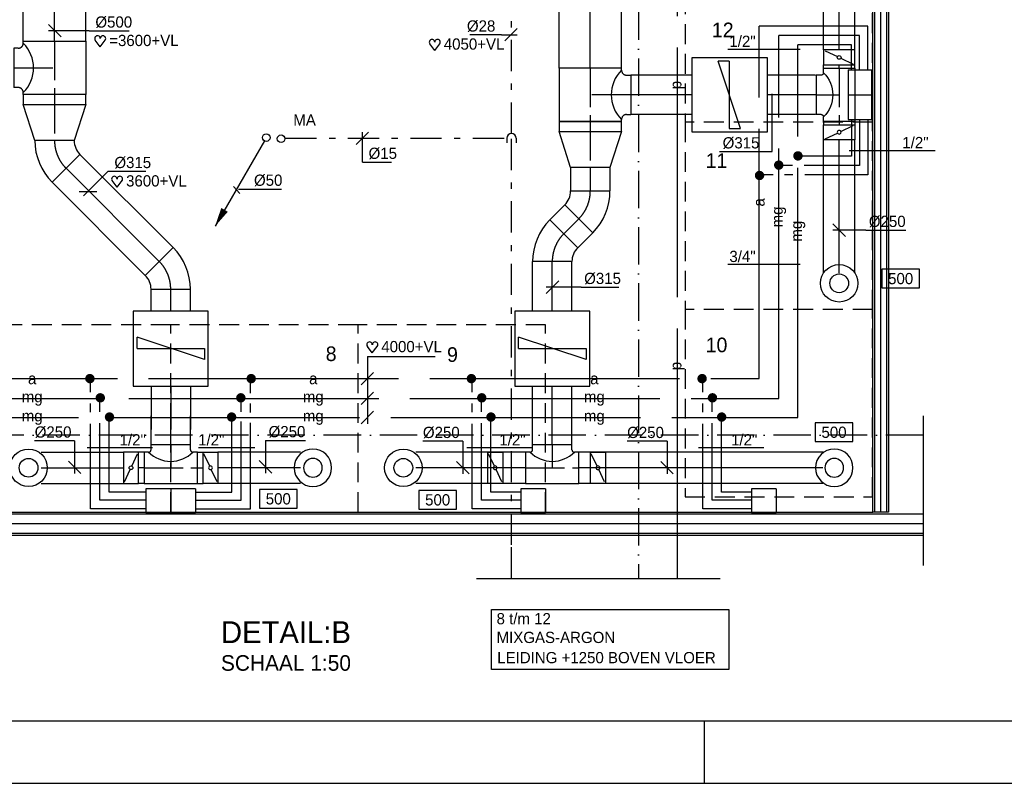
# Model space of a CAD drawing. Extents: x -866131 to -691536, y 173952 to 258052.
# Tile 3 of 160: x -855095 to -839332, y 173952 to 186182. Entities that reach past the tile are written whole.
import ezdxf
from ezdxf.enums import TextEntityAlignment as Align

# ---------------------------------------------------------------- set-up
doc = ezdxf.new("R2010")
doc.units = 0
doc.header["$LTSCALE"] = 100
for name, pattern in [('2322000', [45, 40, -5]), ('2322002', [45, 40, -5]), ('2322003', [45, 40, -5]), ('2322004', [45, 40, -5]), ('2322109', [10, 5, -2, 1, -2]), ('CENTER2', [11.25, 7.5, -1.25, 1.25, -1.25]), ('CENTER4', [5, 3.125, -0.625, 0.625, -0.625]), ('DASHDOT', [9, 6, -1.5, 0, -1.5]), ('HIDDEN2', [4.7625, 3.175, -1.5875]), ('LURETOUR', [6, 4, -2])]:
    doc.linetypes.add(name, pattern=pattern)
doc.layers.get('0').update_dxf_attribs({"linetype": 'CONTINUOUS'})
for name, color, linetype in [('00KAD025', 2, 'CONTINUOUS'), ('00KAD070', 5, 'CONTINUOUS'), ('AL$1----_MAATVOERING', 7, 'CONTINUOUS'), ('AL$7----_STRAMIEN', 1, 'DASHDOT'), ('AL22----_BINNENWAND', 7, 'CONTINUOUS'), ('ALL-----_REFLIJNEN', 8, 'CONTINUOUS'), ('BOUW', 8, 'CONTINUOUS'), ('WL$1----', 4, 'CONTINUOUS'), ('WL524---', 4, 'CONTINUOUS'), ('WL531---', 4, 'CONTINUOUS'), ('WL561---', 4, 'CONTINUOUS'), ('WL570---', 3, 'CONTINUOUS'), ('WL570---_HARTLIJN', 7, 'CONTINUOUS'), ('WL570---_RETOUR', 3, 'CONTINUOUS'), ('WM$1----', 1, 'CONTINUOUS'), ('WM531---', 1, 'CONTINUOUS'), ('WM570---', 1, 'CONTINUOUS')]:
    doc.layers.add(name, color=color, linetype=linetype)
doc.styles.add('BURO-018', font='BUROFONT.shx', dxfattribs={"height": 180})
doc.styles.add('BURO-025', font='BUROFONT.shx', dxfattribs={"height": 250})
doc.styles.add('BURO-035', font='BUROFONT.shx', dxfattribs={"height": 350})

# ---------------------------------------------------------------- blocks, each defined once
blk = doc.blocks.new('*U263', base_point=(19616, 51734))
at = {"color": 0, "linetype": 'CONTINUOUS'}
for p, q in [((19616, 52034), (18976, 52034)), ((19616, 52034), (19616, 51509)), ((19517, 51709), (19716, 51510))]:
    blk.add_line(p, q, dxfattribs=at)
at = {"layer": 'WM570---', "linetype": 'CONTINUOUS', "style": 'BURO-018'}
blk.add_text('%%c250', height=180, dxfattribs=at).set_placement((19566, 52084), align=Align.RIGHT)
blk = doc.blocks.new('LU-1D-K-FA')
at = {"color": 0, "linetype": 'CONTINUOUS'}
for p, q in [((-0.5, 125), (0.5, 125)), ((-0.5, -125), (0.5, -125))]:
    blk.add_line(p, q, dxfattribs=at)
at = {"layer": 'WL570---_HARTLIJN', "linetype": 'CENTER2'}
blk.add_line((-0.5, 0), (0.5, 0), dxfattribs=at)
blk = doc.blocks.new('*U172', base_point=(19216, 55113))
at = {"layer": 'WM570---', "linetype": 'CONTINUOUS'}
for p, q in [((19116, 55212), (19316, 55013)), ((19766, 55113), (19116, 55113)), ((19766, 55113), (20406, 55113))]:
    blk.add_line(p, q, dxfattribs=at)
at = {"layer": 'WM570---', "linetype": 'CONTINUOUS', "style": 'BURO-018'}
blk.add_text('%%c500', height=180, dxfattribs=at).set_placement((19866, 55163))
blk = doc.blocks.new('LU-1D-B-1-13B2D13B')
at = {"color": 0, "linetype": 'CONTINUOUS'}
for p, q in [((-19.1, 203.6), (203.6, -19.1)), ((-130.5, 157.5), (-130.5, -157.5))]:
    blk.add_line(p, q, dxfattribs=at)
for radius in [157.5, 472.5]:
    blk.add_arc((-130.5, 315), radius, 270, 315, dxfattribs=at)
at = {"layer": 'WL570---_HARTLIJN', "linetype": 'CENTER4'}
blk.add_arc((-130.5, 315), 315, 270, 315, dxfattribs=at)
blk = doc.blocks.new('LU-1D-VCH-1F413B11F50')
at = {"color": 0, "linetype": 'CONTINUOUS'}
for p, q in [((80, 250), (0, 250)), ((0, 250), (0, -250)), ((80, 250), (367.9, 157.5)), ((80, -250), (80, 250)), ((367.9, 157.5), (367.9, -157.5)), ((367.9, -157.5), (80, -250)), ((0, -250), (80, -250))]:
    blk.add_line(p, q, dxfattribs=at)
at = {"layer": 'WL570---_HARTLIJN', "linetype": 'CENTER4'}
blk.add_line((0, 0), (367.9, 0), dxfattribs=at)
blk = doc.blocks.new('LU-1D-T--5A-1F413B-Q3')
at = {"color": 0, "linetype": 'CONTINUOUS'}
for p, q in [((-213.5, -250), (-213.5, 250)), ((-213.5, 250), (213.5, 250)), ((213.5, 250), (213.5, -250)), ((-197.5, -250), (-213.5, -250)), ((-157.5, -290), (-157.5, -325.2)), ((157.5, -290), (157.5, -325.2)), ((213.5, -250), (197.5, -250)), ((-157.5, -325.2), (157.5, -325.2))]:
    blk.add_line(p, q, dxfattribs=at)
at = {"color": 0, "linetype": 'CONTINUOUS', "flags": 128}
for points in [[(-157.5, -290, 0.02182), (-157.7, -285.6, 0.037214), (-158.1, -283.1, 0.006436), (-159.4, -277.8, 0.02182), (-159.9, -276.3, 0.02182), (-161.2, -273.1, 0.02182), (-162.9, -270, 0.02182), (-164.7, -267.1, 0.02182), (-166.9, -264.3, 0.02182), (-169.2, -261.7, 0.02182), (-171.8, -259.4, 0.02182), (-174.6, -257.2, 0.02182), (-177.5, -255.4, 0.02182), (-180.6, -253.7, 0.02182), (-183.8, -252.4, 0.02182), (-185.3, -251.9, 0.006436), (-190.6, -250.6, 0.037214), (-193.1, -250.2, 0.02182), (-197.5, -250)], [(197.5, -250, 0.02182), (193.1, -250.2, 0.037214), (190.6, -250.6, 0.006436), (185.3, -251.9, 0.02182), (183.8, -252.4, 0.02182), (180.6, -253.7, 0.02182), (177.5, -255.4, 0.02182), (174.6, -257.2, 0.02182), (171.8, -259.4, 0.02182), (169.2, -261.7, 0.02182), (166.9, -264.3, 0.02182), (164.7, -267.1, 0.02182), (162.9, -270, 0.02182), (161.2, -273.1, 0.02182), (159.9, -276.3, 0.02182), (159.4, -277.8, 0.006436), (158.1, -283.1, 0.037214), (157.7, -285.6, 0.02182), (157.5, -290)]]:
    blk.add_lwpolyline(points, format="xyb", dxfattribs=at)
at = {"color": 0, "linetype": 'CONTINUOUS'}
blk.add_arc((0, -447.5), 279.3, 45, 135, dxfattribs=at)
at = {"layer": 'WL570---_HARTLIJN', "linetype": 'CENTER4'}
for p, q in [((-213.5, 0), (213.5, 0)), ((0, -325.2), (0, 0))]:
    blk.add_line(p, q, dxfattribs=at)
blk = doc.blocks.new('LU-1D-K-1F4')
at = {"color": 0, "linetype": 'CONTINUOUS'}
for p, q in [((-0.5, 250), (0.5, 250)), ((-0.5, -250), (0.5, -250))]:
    blk.add_line(p, q, dxfattribs=at)
at = {"layer": 'WL570---_HARTLIJN', "linetype": 'CENTER2'}
blk.add_line((-0.5, 0), (0.5, 0), dxfattribs=at)
blk = doc.blocks.new('LU-ORNAM-C8C810')
at = {"color": 0, "linetype": 'CONTINUOUS'}
for radius in [100, 50]:
    blk.add_circle((0, 0), radius, dxfattribs=at)
at = {"color": 0, "linetype": 'CONTINUOUS', "style": 'BURO-018', "flags": 1}
for tag, p in [('LU_ID', (0, 0)), ('LU_DEBIET', (0, -3)), ('LU_FABR', (0, -6)), ('LU_ARTNR', (0, -9))]:
    blk.add_attdef(tag, p, '', height=1.8, dxfattribs=at)
blk = doc.blocks.new('LU-ORND')
at = {"color": 0, "linetype": 'CONTINUOUS'}
for p, q in [((-3, 1.5), (-3, -1.5)), ((3, 1.5), (-3, 1.5)), ((3, -1.5), (3, 1.5)), ((-3, -1.5), (3, -1.5))]:
    blk.add_line(p, q, dxfattribs=at)
blk = doc.blocks.new('LU-1D-K-13B')
at = {"color": 0, "linetype": 'CONTINUOUS'}
for p, q in [((-0.5, 157.5), (0.5, 157.5)), ((-0.5, -157.5), (0.5, -157.5))]:
    blk.add_line(p, q, dxfattribs=at)
at = {"layer": 'WL570---_HARTLIJN', "linetype": 'CENTER2'}
blk.add_line((-0.5, 0), (0.5, 0), dxfattribs=at)
blk = doc.blocks.new('*U173', base_point=(19488, 53828))
at = {"layer": 'WM570---', "linetype": 'CONTINUOUS'}
for p, q in [((19812, 54151), (19417, 53757)), ((19812, 54151), (20418, 54151)), ((19347, 53828), (19629, 53828))]:
    blk.add_line(p, q, dxfattribs=at)
at = {"layer": 'WM570---', "linetype": 'CONTINUOUS', "style": 'BURO-018'}
blk.add_text('%%c315', height=180, dxfattribs=at).set_placement((19912, 54201))
blk = doc.blocks.new('LDV2121')
at = {"color": 0, "linetype": 'CONTINUOUS'}
blk.add_line((-0.25, -0.43), (-6.75, -11.69), dxfattribs=at)
blk.add_lwpolyline([(-6.75, -11.69, 0, 1, 0), (-5.5, -9.53, 1, 1, 0)], format="xyseb", dxfattribs=at)
blk.add_circle((0, 0), 0.5, dxfattribs=at)
blk = doc.blocks.new('*U265', base_point=(22493, 51734))
at = {"color": 0, "linetype": 'CONTINUOUS'}
for p, q in [((22493, 52034), (21853, 52034)), ((22493, 52034), (22493, 51509)), ((22393, 51709), (22593, 51510))]:
    blk.add_line(p, q, dxfattribs=at)
at = {"layer": 'WM570---', "linetype": 'CONTINUOUS', "style": 'BURO-018'}
blk.add_text('%%c250', height=180, dxfattribs=at).set_placement((22443, 52084), align=Align.RIGHT)
blk = doc.blocks.new('*U264', base_point=(20633, 51734))
at = {"color": 0, "linetype": 'CONTINUOUS'}
for p, q in [((20633, 52034), (20633, 51509)), ((20633, 52034), (21273, 52034)), ((20533, 51709), (20733, 51510))]:
    blk.add_line(p, q, dxfattribs=at)
at = {"layer": 'WM570---', "linetype": 'CONTINUOUS', "style": 'BURO-018'}
blk.add_text('%%c250', height=180, dxfattribs=at).set_placement((20683, 52084))
blk = doc.blocks.new('LU-1D-KL1-FA77')
at = {"color": 0, "linetype": 'CONTINUOUS'}
for p, q in [((-59.5, 125), (-59.5, -125)), ((59.5, 125), (-59.5, 125)), ((53.1, 111.6), (6.4, 13.4)), ((59.5, -125), (59.5, 125)), ((-6.4, -13.4), (-53.1, -111.6)), ((-59.5, -125), (59.5, -125))]:
    blk.add_line(p, q, dxfattribs=at)
blk.add_circle((0, 0), 14.9, dxfattribs=at)
blk = doc.blocks.new('LU-1D-T-5A-FA13B5A-Q1')
at = {"color": 0, "linetype": 'CONTINUOUS'}
for p, q in [((-157.5, 145), (-157.5, 185.3)), ((-157.5, 185.3), (157.5, 185.3)), ((157.5, 145), (157.5, 185.3)), ((-177.5, 125), (-213.5, 125)), ((-213.5, 125), (-213.5, -125)), ((213.5, 125), (177.5, 125)), ((213.5, -125), (213.5, 125)), ((-213.5, -125), (213.5, -125))]:
    blk.add_line(p, q, dxfattribs=at)
at = {"color": 0, "linetype": 'CONTINUOUS', "flags": 128}
for points in [[(-177.5, 125, 0.02182), (-175.3, 125.1, 0.037214), (-174, 125.3, 0.006436), (-171.4, 126, 0.02182), (-170.7, 126.2, 0.02182), (-169, 126.9, 0.02182), (-167.5, 127.7, 0.02182), (-166, 128.6, 0.02182), (-164.6, 129.7, 0.02182), (-163.4, 130.9, 0.02182), (-162.2, 132.1, 0.02182), (-161.1, 133.5, 0.02182), (-160.2, 135, 0.02182), (-159.4, 136.5, 0.02182), (-158.7, 138.2, 0.02182), (-158.5, 138.9, 0.006436), (-157.8, 141.5, 0.037214), (-157.6, 142.8, 0.02182), (-157.5, 145)], [(157.5, 145, 0.02182), (157.6, 142.8, 0.037214), (157.8, 141.5, 0.006436), (158.5, 138.9, 0.02182), (158.7, 138.2, 0.02182), (159.4, 136.5, 0.02182), (160.2, 135, 0.02182), (161.1, 133.5, 0.02182), (162.2, 132.1, 0.02182), (163.4, 130.9, 0.02182), (164.6, 129.7, 0.02182), (166, 128.6, 0.02182), (167.5, 127.7, 0.02182), (169, 126.9, 0.02182), (170.7, 126.2, 0.02182), (171.4, 126, 0.006436), (174, 125.3, 0.037214), (175.3, 125.1, 0.02182), (177.5, 125)]]:
    blk.add_lwpolyline(points, format="xyb", dxfattribs=at)
at = {"color": 0, "linetype": 'CONTINUOUS'}
blk.add_arc((0, 302.5), 251, 225, 315, dxfattribs=at)
at = {"layer": 'WL570---_HARTLIJN', "linetype": 'CENTER4'}
for p, q in [((0, 185.3), (0, 0)), ((-213.5, 0), (213.5, 0))]:
    blk.add_line(p, q, dxfattribs=at)
blk = doc.blocks.new('HART')
at = {"color": 1}
for q in [(-28.1, 39.5), (51.4, 39.5)]:
    blk.add_line((11.6, -12.9), q, dxfattribs=at)
for centre, start, end in [((-10.5, 52.8), 0, 217.18669), ((33.8, 52.8), 322.81331, 180)]:
    blk.add_arc(centre, 22.1, start, end, dxfattribs=at)
blk = doc.blocks.new('LU-1D-B--1-13B2D13B')
at = {"color": 0, "linetype": 'CONTINUOUS'}
for p, q in [((-130.5, -157.5), (-130.5, 157.5)), ((-19.1, -203.6), (203.6, 19.1))]:
    blk.add_line(p, q, dxfattribs=at)
for radius in [472.5, 157.5]:
    blk.add_arc((-130.5, -315), radius, 45, 90, dxfattribs=at)
at = {"layer": 'WL570---_HARTLIJN', "linetype": 'CENTER4'}
blk.add_arc((-130.5, -315), 315, 45, 90, dxfattribs=at)
blk = doc.blocks.new('2322615')
at = {"color": 0, "linetype": 'CONTINUOUS'}
for p, q in [((-2.5, -7.5), (2.5, 7.5)), ((0, 7.5), (2.5, 7.5)), ((0, 7.5), (0, -7.5)), ((0, -7.5), (-2.5, -7.5))]:
    blk.add_line(p, q, dxfattribs=at)
at = {"color": 0, "linetype": 'CONTINUOUS', "style": 'BURO-018', "flags": 1}
blk.add_attdef('W_ID', (0, 0), '', height=1.8, dxfattribs=at)
blk = doc.blocks.new('*U266', base_point=(24120, 51734))
at = {"color": 0, "linetype": 'CONTINUOUS'}
for p, q in [((24120, 52034), (23480, 52034)), ((24120, 52034), (24120, 51509)), ((24021, 51709), (24220, 51510))]:
    blk.add_line(p, q, dxfattribs=at)
at = {"layer": 'WM570---', "linetype": 'CONTINUOUS', "style": 'BURO-018'}
blk.add_text('%%c250', height=180, dxfattribs=at).set_placement((24070, 52084), align=Align.RIGHT)
blk = doc.blocks.new('*U268', base_point=(23358, 53058))
at = {"color": 0, "linetype": 'CONTINUOUS'}
for p, q in [((23300, 53157), (23101, 52958)), ((23658, 53058), (23100, 53058)), ((23658, 53058), (24264, 53058))]:
    blk.add_line(p, q, dxfattribs=at)
at = {"layer": 'WM570---', "linetype": 'CONTINUOUS', "style": 'BURO-018'}
blk.add_text('%%c315', height=180, dxfattribs=at).set_placement((23708, 53108))
blk = doc.blocks.new('LU-1D-T-5A-1F413B5-Q3')
at = {"color": 0, "linetype": 'CONTINUOUS'}
for p, q in [((-157.5, 290), (-157.5, 325.2)), ((-157.5, 325.2), (157.5, 325.2)), ((157.5, 290), (157.5, 325.2)), ((-197.5, 250), (-213.5, 250)), ((-213.5, 250), (-213.5, -250)), ((213.5, 250), (197.5, 250)), ((213.5, -250), (213.5, 250)), ((-213.5, -250), (213.5, -250))]:
    blk.add_line(p, q, dxfattribs=at)
at = {"color": 0, "linetype": 'CONTINUOUS', "flags": 128}
for points in [[(-197.5, 250, 0.02182), (-193.1, 250.2, 0.037214), (-190.6, 250.6, 0.006436), (-185.3, 251.9, 0.02182), (-183.8, 252.4, 0.02182), (-180.6, 253.7, 0.02182), (-177.5, 255.4, 0.02182), (-174.6, 257.2, 0.02182), (-171.8, 259.4, 0.02182), (-169.2, 261.7, 0.02182), (-166.9, 264.3, 0.02182), (-164.7, 267.1, 0.02182), (-162.9, 270, 0.02182), (-161.2, 273.1, 0.02182), (-159.9, 276.3, 0.02182), (-159.4, 277.8, 0.006436), (-158.1, 283.1, 0.037214), (-157.7, 285.6, 0.02182), (-157.5, 290)], [(157.5, 290, 0.02182), (157.7, 285.6, 0.037214), (158.1, 283.1, 0.006436), (159.4, 277.8, 0.02182), (159.9, 276.3, 0.02182), (161.2, 273.1, 0.02182), (162.9, 270, 0.02182), (164.7, 267.1, 0.02182), (166.9, 264.3, 0.02182), (169.2, 261.7, 0.02182), (171.8, 259.4, 0.02182), (174.6, 257.2, 0.02182), (177.5, 255.4, 0.02182), (180.6, 253.7, 0.02182), (183.8, 252.4, 0.02182), (185.3, 251.9, 0.006436), (190.6, 250.6, 0.037214), (193.1, 250.2, 0.02182), (197.5, 250)]]:
    blk.add_lwpolyline(points, format="xyb", dxfattribs=at)
at = {"color": 0, "linetype": 'CONTINUOUS'}
blk.add_arc((0, 447.5), 279.3, 225, 315, dxfattribs=at)
at = {"layer": 'WL570---_HARTLIJN', "linetype": 'CENTER4'}
for p, q in [((0, 325.2), (0, 0)), ((-213.5, 0), (213.5, 0))]:
    blk.add_line(p, q, dxfattribs=at)
blk = doc.blocks.new('*U219', base_point=(22874, 55081))
at = {"color": 0, "linetype": 'CONTINUOUS'}
for p, q in [((22974, 55181), (22774, 54981)), ((22724, 55081), (22218, 55081)), ((22724, 55081), (22974, 55081))]:
    blk.add_line(p, q, dxfattribs=at)
at = {"color": 0, "linetype": 'CONTINUOUS', "style": 'BURO-018'}
blk.add_text('%%C28', height=180, dxfattribs=at).set_placement((22624, 55131), align=Align.RIGHT)
blk = doc.blocks.new('2322002-3')
at = {"layer": 'WM$1----', "color": 0, "style": 'BURO-018'}
for p in [(-21801, 6481), (-17301, 6481), (-12801, 6481)]:
    blk.add_text('a', height=180, dxfattribs=at).set_placement(p, align=Align.MIDDLE)
blk = doc.blocks.new('2322003-7')
at = {"layer": 'WM$1----', "color": 0, "style": 'BURO-018'}
for p in [(-21801, 6165), (-17301, 6165), (-12801, 6165)]:
    blk.add_text('mg', height=180, dxfattribs=at).set_placement(p, align=Align.MIDDLE)
blk = doc.blocks.new('2322004-11')
at = {"layer": 'WM$1----', "color": 0, "style": 'BURO-018'}
for p in [(-21801, 5858), (-17301, 5858), (-12801, 5858)]:
    blk.add_text('mg', height=180, dxfattribs=at).set_placement(p, align=Align.MIDDLE)
blk = doc.blocks.new('2322002-5')
at = {"layer": 'WM$1----', "color": 0, "style": 'BURO-018'}
blk.add_text('a', height=180, rotation=90, dxfattribs=at).set_placement((-10164, 9304), align=Align.MIDDLE)
blk = doc.blocks.new('2322003-9')
at = {"layer": 'WM$1----', "color": 0, "style": 'BURO-018'}
blk.add_text('mg', height=180, rotation=90, dxfattribs=at).set_placement((-9848, 9071), align=Align.MIDDLE)
blk = doc.blocks.new('2322004-12')
at = {"layer": 'WM$1----', "color": 0, "style": 'BURO-018'}
blk.add_text('mg', height=180, rotation=90, dxfattribs=at).set_placement((-9541, 8842), align=Align.MIDDLE)
blk = doc.blocks.new('*U310', base_point=(-8631, 8860))
at = {"color": 0, "linetype": 'CONTINUOUS'}
for p, q in [((-8782, 8760), (-8981, 8960)), ((-8456, 8860), (-8981, 8860)), ((-8456, 8860), (-7816, 8860))]:
    blk.add_line(p, q, dxfattribs=at)
at = {"layer": 'WM570---', "linetype": 'CONTINUOUS', "style": 'BURO-018'}
blk.add_text('%%c250', height=180, dxfattribs=at).set_placement((-8406, 8910))
blk = doc.blocks.new('LDS')
at = {"color": 0, "linetype": 'CONTINUOUS'}
for p, q in [((0, 1), (1, 1)), ((0, -1), (1, -1))]:
    blk.add_line(p, q, dxfattribs=at)
blk.add_arc((0, 0), 1, 90, 270, dxfattribs=at)
blk = doc.blocks.new('*U433', base_point=(-16435, 5858))
at = {"color": 0, "linetype": 'CONTINUOUS'}
for p, q in [((-16435, 6833), (-16435, 5758)), ((-16435, 6833), (-16335, 6833)), ((-16335, 6581), (-16535, 6381)), ((-16335, 6265), (-16535, 6065)), ((-16335, 5958), (-16535, 5758))]:
    blk.add_line(p, q, dxfattribs=at)
blk = doc.blocks.new('*U434', base_point=(-16516, 10330))
at = {"color": 0, "linetype": 'CONTINUOUS'}
for p, q in [((-16416, 10430), (-16616, 10230)), ((-16516, 9950), (-16516, 10430)), ((-16516, 9950), (-16049, 9950))]:
    blk.add_line(p, q, dxfattribs=at)
at = {"color": 0, "linetype": 'CONTINUOUS', "style": 'BURO-018'}
blk.add_text('%%C15', height=180, dxfattribs=at).set_placement((-16416, 10000))
blk = doc.blocks.new('2322000-3')
at = {"layer": 'WM$1----', "color": 0, "style": 'BURO-018'}
for p in [(-844564, 185135), (-844564, 180635)]:
    blk.add_text('p', height=180, rotation=90, dxfattribs=at).set_placement(p, align=Align.MIDDLE)

msp = doc.modelspace()

# ---------------------------------------------------------------- linework, layer by layer
at = {"color": 2, "linetype": 'CONTINUOUS'}
msp.add_circle((-850910.785, 184274.132), 60.75, dxfattribs=at)
at = {"layer": '00KAD025', "linetype": 'CONTINUOUS'}
for p, q in [((-844131.149, 173951.691), (-844131.149, 174951.691)), ((-866131.149, 173951.691), (-691536.071, 173951.691))]:
    msp.add_line(p, q, dxfattribs=at)
at = {"layer": '00KAD070', "linetype": 'CONTINUOUS'}
msp.add_line((-865131.149, 174951.691), (-692536.071, 174951.691), dxfattribs=at)
at = {"layer": 'AL$1----_MAATVOERING', "color": 8}
msp.add_line((-841437.635, 178296.373), (-841437.635, 203008.759), dxfattribs=at)
at = {"layer": 'AL$7----_STRAMIEN', "color": 1}
for points in [[(-845187.635, 203562.962), (-845187.635, 177232.02)], [(-840628.378, 179525.559), (-863342.18, 179525.559)]]:
    msp.add_lwpolyline(points, dxfattribs=at)
at = {"layer": 'AL22----_BINNENWAND', "color": 8}
for p, q in [((-841437.635, 178296.373), (-841437.635, 193833.491)), ((-841187.635, 188186.953), (-841187.635, 178296.373)), ((-840628.378, 179838.476), (-840628.378, 177437.53)), ((-841187.635, 178296.373), (-841437.635, 178296.373)), ((-861207.635, 177926.373), (-840628.378, 177926.373)), ((-847781.531, 177232.02), (-843878.086, 177232.02))]:
    msp.add_line(p, q, dxfattribs=at)
at = {"layer": 'AL22----_BINNENWAND', "color": 8, "linetype": 'CONTINUOUS'}
for p, q in [((-841407.635, 188212.3), (-841407.635, 178296.373)), ((-841217.635, 188186.953), (-841217.635, 178296.373)), ((-856391.205, 178296.373), (-841437.635, 178296.373)), ((-861207.635, 178266.373), (-840628.378, 178266.373)), ((-861207.635, 177956.373), (-840628.378, 177956.373))]:
    msp.add_line(p, q, dxfattribs=at)
at = {"layer": 'ALL-----_REFLIJNEN', "color": 8, "linetype": 'CONTINUOUS'}
for p, q in [((-841312.635, 188192.023), (-841312.635, 178296.373)), ((-861207.635, 178111.373), (-840628.378, 178111.373))]:
    msp.add_line(p, q, dxfattribs=at)
at = {"layer": 'WL$1----', "linetype": '2322000'}
msp.add_line((-844564.323, 177237.451), (-844564.323, 197533.352), dxfattribs=at)
at = {"layer": 'WL$1----', "linetype": '2322002'}
for p, q in [((-843258.108, 180433.013), (-843258.108, 186078.133)), ((-857530.688, 180433.013), (-843258.108, 180433.013))]:
    msp.add_line(p, q, dxfattribs=at)
at = {"layer": 'WL$1----', "linetype": '2322003'}
for p, q in [((-842941.369, 180116.274), (-842941.369, 185928.133)), ((-857847.427, 180116.274), (-842941.369, 180116.274))]:
    msp.add_line(p, q, dxfattribs=at)
at = {"layer": 'WL$1----', "linetype": '2322004'}
for p, q in [((-842634.847, 179809.752), (-842634.847, 185778.133)), ((-858153.949, 179809.752), (-842634.847, 179809.752))]:
    msp.add_line(p, q, dxfattribs=at)
at = {"layer": 'WL$1----'}
for p, q in [((-844330.663, 184378.156), (-844330.663, 185578.156)), ((-844330.663, 185578.156), (-843130.663, 185578.156)), ((-843130.663, 185578.156), (-843130.663, 184378.156)), ((-843130.663, 184378.156), (-844330.663, 184378.156)), ((-847169.018, 181513.956), (-847169.018, 180313.956)), ((-845969.018, 181513.956), (-847169.018, 181513.956)), ((-845969.018, 180313.956), (-845969.018, 181513.956)), ((-847169.018, 180313.956), (-845969.018, 180313.956))]:
    msp.add_line(p, q, dxfattribs=at)
at = {"layer": 'WL531---', "linetype": '2322109'}
for p, q in [((-847221.394, 184357.092), (-847221.394, 197311.713)), ((-850840.612, 184282.092), (-847296.394, 184282.092)), ((-847221.394, 177772.538), (-847221.394, 184282.092)), ((-847221.394, 177232.02), (-847221.394, 177772.538))]:
    msp.add_line(p, q, dxfattribs=at)
at = {"layer": 'WL561---', "color": 7, "linetype": 'HIDDEN2'}
for p, q in [((-844441.533, 187538.491), (-844441.533, 184538.491)), ((-841441.533, 184538.491), (-841441.533, 187538.491)), ((-841441.533, 184538.491), (-844441.533, 184538.491)), ((-844441.533, 184538.491), (-844441.533, 181538.491)), ((-841441.533, 181538.491), (-841441.533, 184538.491)), ((-841441.533, 181538.491), (-844441.533, 181538.491)), ((-844441.533, 181538.491), (-844441.533, 178538.491)), ((-841441.533, 178538.491), (-841441.533, 181538.491)), ((-852676.551, 181296.373), (-855676.551, 181296.373)), ((-852676.551, 178296.373), (-852676.551, 181296.373)), ((-849676.551, 181296.373), (-852676.551, 181296.373)), ((-846676.551, 181296.373), (-849676.551, 181296.373)), ((-849676.551, 178296.373), (-849676.551, 181296.373)), ((-846676.551, 178296.373), (-846676.551, 181296.373)), ((-844441.533, 178538.491), (-841441.533, 178538.491))]:
    msp.add_line(p, q, dxfattribs=at)
at = {"layer": 'WL570---', "color": 2}
msp.add_line((-852676.551, 178296.373), (-849676.551, 178296.373), dxfattribs=at)
at = {"layer": 'WL570---', "color": 1}
for p, q in [((-847539.898, 176736.831), (-843743.569, 176736.831)), ((-847539.898, 175774.976), (-847539.898, 176736.831)), ((-843743.569, 176736.831), (-843743.569, 175774.976)), ((-843743.569, 175774.976), (-847539.898, 175774.976))]:
    msp.add_line(p, q, dxfattribs=at)
at = {"layer": 'WL570---_HARTLIJN', "color": 1, "linetype": 'CONTINUOUS'}
for p, q in [((-851671.073, 183510.964), (-851571.887, 183399.433)), ((-850903.281, 183462.952), (-851592.805, 183462.952))]:
    msp.add_line(p, q, dxfattribs=at)
at = {"layer": 'WM$1----'}
msp.add_line((-849428.444, 180785.037), (-848444.966, 180785.037), dxfattribs=at)
at = {"layer": 'WM570---', "color": 4}
for p, q in [((-841515.98, 186078.133), (-843258.108, 186078.133)), ((-841515.98, 185375.069), (-841515.98, 186078.133)), ((-841651.313, 185928.133), (-842941.369, 185928.133)), ((-841651.313, 185375.069), (-841651.313, 185928.133)), ((-841780.494, 185778.133), (-842634.847, 185778.133)), ((-841780.494, 185375.069), (-841780.494, 185778.133)), ((-841780.494, 184580.587), (-841780.494, 183997.103)), ((-841651.313, 184580.587), (-841651.313, 183847.103)), ((-841515.98, 184580.587), (-841515.98, 183697.103)), ((-841780.494, 183997.103), (-842628.183, 183997.103)), ((-842720.923, 183847.103), (-842936.601, 183847.103)), ((-841651.313, 183847.103), (-842536.378, 183847.103)), ((-843034.649, 183697.103), (-843252.074, 183697.103)), ((-842714.771, 183697.103), (-842850.104, 183697.103)), ((-841515.98, 183697.103), (-842524.075, 183697.103)), ((-853960.359, 180217.481), (-853960.359, 180434.906)), ((-851398.909, 180199.027), (-851398.909, 180434.906)), ((-847853.049, 180217.481), (-847853.049, 180434.906)), ((-844159.625, 180217.481), (-844159.625, 180434.906)), ((-853960.359, 179897.603), (-853960.359, 180032.936)), ((-853810.359, 179903.755), (-853810.359, 180119.433)), ((-851548.909, 179903.755), (-851548.909, 180118.166)), ((-851398.909, 179891.452), (-851398.909, 180032.936)), ((-847853.049, 179897.603), (-847853.049, 180032.936)), ((-847703.049, 179903.755), (-847703.049, 180119.433)), ((-844159.625, 179897.603), (-844159.625, 180032.936)), ((-844009.625, 179903.755), (-844009.625, 180119.433)), ((-853960.359, 178349.441), (-853960.359, 179706.907)), ((-853810.359, 178484.774), (-853810.359, 179719.21)), ((-853660.359, 178613.955), (-853660.359, 179811.015)), ((-851698.909, 178613.955), (-851698.909, 179811.015)), ((-851548.909, 178484.774), (-851548.909, 179743.816)), ((-851398.909, 178349.441), (-851398.909, 179725.361)), ((-847853.049, 178349.441), (-847853.049, 179706.907)), ((-847703.049, 178484.774), (-847703.049, 179719.21)), ((-847553.049, 178613.955), (-847553.049, 179811.015)), ((-844159.625, 178349.441), (-844159.625, 179706.907)), ((-844009.625, 178484.774), (-844009.625, 179719.21)), ((-843859.625, 178613.955), (-843859.625, 179811.015)), ((-853076.875, 178613.955), (-853660.359, 178613.955)), ((-852282.393, 178613.955), (-851698.909, 178613.955)), ((-847071.407, 178613.955), (-847553.049, 178613.955)), ((-843377.983, 178613.955), (-843859.625, 178613.955)), ((-853076.875, 178484.774), (-853810.359, 178484.774)), ((-852282.393, 178484.774), (-851548.909, 178484.774)), ((-847071.407, 178484.774), (-847703.049, 178484.774)), ((-843377.983, 178484.774), (-844009.625, 178484.774)), ((-853076.875, 178349.441), (-853960.359, 178349.441)), ((-852282.393, 178349.441), (-851398.909, 178349.441)), ((-847074.351, 178349.441), (-847853.049, 178349.441)), ((-843380.927, 178349.441), (-844159.625, 178349.441))]:
    msp.add_line(p, q, dxfattribs=at)
at = {"layer": 'WM570---', "linetype": 'CONTINUOUS'}
for p, q in [((-843757.832, 185709.799), (-842601.132, 185709.799)), ((-841815.338, 184088.031), (-840438.07, 184088.031)), ((-843757.832, 182264.443), (-842601.132, 182264.443)), ((-854015.226, 179327.647), (-852969.016, 179327.647)), ((-852234.282, 179327.647), (-851329.026, 179327.647)), ((-847935.617, 179327.647), (-846889.407, 179327.647)), ((-844225.923, 179327.647), (-843179.712, 179327.647))]:
    msp.add_line(p, q, dxfattribs=at)
at = {"layer": 'WM570---', "color": 3}
for p, q in [((-841833.541, 185377.29), (-841833.541, 184582.144)), ((-841833.541, 185377.29), (-841454.715, 185377.29)), ((-841454.715, 184582.144), (-841454.715, 185377.29)), ((-841833.541, 184979.925), (-841454.077, 184979.925)), ((-841833.541, 184582.144), (-841454.715, 184582.144)), ((-852280.172, 178667.002), (-853075.318, 178667.002)), ((-853075.318, 178667.002), (-853075.318, 178288.176)), ((-852677.537, 178667.002), (-852677.537, 178287.537)), ((-852280.172, 178667.002), (-852280.172, 178288.176)), ((-846676.213, 178667.002), (-847073.995, 178667.002)), ((-847073.995, 178667.002), (-847073.995, 178288.176)), ((-846676.213, 178667.002), (-846676.213, 178288.176)), ((-843380.571, 178667.002), (-843380.571, 178288.176)), ((-842982.789, 178667.002), (-843380.571, 178667.002)), ((-842982.789, 178667.002), (-842982.789, 178288.176)), ((-853075.318, 178288.176), (-852280.172, 178288.176)), ((-847073.995, 178288.176), (-846676.213, 178288.176)), ((-843380.571, 178288.176), (-842982.789, 178288.176))]:
    msp.add_line(p, q, dxfattribs=at)
at = {"layer": 'WM570---'}
for p, q in [((-843046.433, 184069.723), (-843046.433, 184996.686)), ((-843890.816, 184069.723), (-843046.433, 184069.723)), ((-853276.793, 181513.956), (-853276.793, 180313.956)), ((-852076.793, 181513.956), (-853276.793, 181513.956)), ((-852076.793, 180313.956), (-852076.793, 181513.956)), ((-853276.793, 180313.956), (-852076.793, 180313.956))]:
    msp.add_line(p, q, dxfattribs=at)
at = {"layer": 'WM570---', "color": 4, "const_width": 75}
for points in [[(-842597.678, 184000.217, 1), (-842672.678, 184000.217, 1)], [(-842905.253, 183852.654, 1), (-842980.253, 183852.654, 1)], [(-843212.828, 183686.644, 1), (-843287.828, 183686.644, 1)], [(-853970.818, 180395.659, 1), (-853970.818, 180470.659, 1)], [(-851388.45, 180395.659, -1), (-851388.45, 180470.659, -1)], [(-847863.508, 180395.659, 1), (-847863.508, 180470.659, 1)], [(-844170.083, 180395.659, 1), (-844170.083, 180470.659, 1)], [(-853804.808, 180088.084, 1), (-853804.808, 180163.084, 1)], [(-851554.46, 180088.084, -1), (-851554.46, 180163.084, -1)], [(-847697.498, 180088.084, 1), (-847697.498, 180163.084, 1)], [(-844004.074, 180088.084, 1), (-844004.074, 180163.084, 1)], [(-853657.245, 179780.51, 1), (-853657.245, 179855.51, 1)], [(-851702.023, 179780.51, -1), (-851702.023, 179855.51, -1)], [(-847549.934, 179780.51, 1), (-847549.934, 179855.51, 1)], [(-843856.51, 179780.51, 1), (-843856.51, 179855.51, 1)]]:
    msp.add_lwpolyline(points, format="xyb", close=True, dxfattribs=at)

# ---------------------------------------------------------------- block references
at = {"layer": 'WL$1----', "yscale": 72, "zscale": 72}
for p, xscale, rotation in [((-843734.857, 184977.077), -72, 359.9999999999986), ((-846567.938, 180918.151), 72, 90.00000000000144)]:
    msp.add_blockref('2322615', p, dxfattribs=dict(at, xscale=xscale, rotation=rotation))
at = {"layer": 'WL524---', "color": 2, "xscale": 121.5, "yscale": 121.5, "zscale": 121.5}
msp.add_blockref('LDV2121', (-851147.059, 184293.878), dxfattribs=at)
at = {"layer": 'WL531---', "color": 2, "xscale": 75, "yscale": 75, "zscale": 75, "rotation": 269.9999999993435}
msp.add_blockref('LDS', (-847221.394, 184282.092), dxfattribs=at)
at = {"layer": 'WL570---_RETOUR', "linetype": 'LURETOUR', "yscale": 2, "zscale": 2}
for name, p, xscale, rotation in [('LU-1D-K-1F4', (-854537.422, 187056.508), 2439.666662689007, 90), ('LU-1D-K-1F4', (-845959.69, 186852.673), 2895.034458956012, 90), ('LU-1D-K-FA', (-841975.114, 186306.475), 1219.273133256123, 90), ('LU-1D-T--5A-1F413B-Q3', (-854537.422, 185409.675), 2, 270), ('LU-1D-T-5A-1F413B5-Q3', (-845959.69, 184978.156), 2, 270), ('LU-1D-T-5A-FA13B5A-Q1', (-841975.114, 184978.156), -2, 90), ('LU-1D-K-FA', (-841975.114, 185432.015), 53.6455143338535, 90), ('LU-1D-K-13B', (-844819.977, 184978.156), 978.6272185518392, 179.9999999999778), ('LU-1D-K-13B', (-842742.056, 184978.156), 777.2142397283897, 180.0000000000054), ('LU-1D-VCH-1F413B11F50', (-854537.422, 184982.675), 2, 270), ('LU-1D-VCH-1F413B11F50', (-845959.69, 184551.156), 2, 270), ('LU-1D-K-FA', (-841975.114, 184524.297), -53.6455143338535, 90), ('LU-1D-B-1-13B2D13B', (-854537.422, 183985.92), 2, 270), ('LU-1D-K-FA', (-841975.114, 183190.759), 2137.430391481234, 90), ('LU-1D-K-13B', (-853607.107, 183055.606), 2109.41717526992, 315), ('LU-1D-K-13B', (-845959.69, 183627.005), 376.7022669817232, 270), ('LU-1D-B--1-13B2D13B', (-845959.69, 183177.699), 2, 270), ('LU-1D-K-13B', (-846264.354, 182873.036), 339.8099852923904, 224.9999999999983), ('LU-1D-B-1-13B2D13B', (-846569.018, 182568.372), 2, 224.999999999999), ('LU-1D-B--1-13B2D13B', (-852676.793, 182125.292), 2, 314.999999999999), ('LU-1D-K-13B', (-846569.018, 181910.687), 793.4608657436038, 90.00000000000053), ('LU-1D-K-13B', (-852676.793, 181689.147), 350.3806184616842, 90.00000000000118), ('LU-1D-K-13B', (-852676.793, 179966.58), 694.7522237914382, 270), ('LU-1D-K-13B', (-846569.018, 179845.847), 936.2197059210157, 90), ('LU-1D-K-13B', (-852676.793, 179607.321), 463.034020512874, 90), ('LU-1D-K-FA', (-852204.583, 179005.204), -90.34670614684, 180), ('LU-1D-K-FA', (-847876.087, 179005.204), 1751.908293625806, 180), ('LU-1D-K-FA', (-844189.8, 179005.204), 3904.361766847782, 180)]:
    msp.add_blockref(name, p, dxfattribs=dict(at, xscale=xscale, rotation=rotation))
at = {"layer": 'WL570---_RETOUR', "xscale": 2, "yscale": 2, "zscale": 2}
for p in [(-853828.854, 185773.766), (-848472.561, 185715.899), (-853558.538, 183524.486), (-849472.695, 180870.396)]:
    msp.add_blockref('HART', p, dxfattribs=at)
at = {"layer": 'WL570---_RETOUR', "linetype": 'CONTINUOUS', "yscale": 2, "zscale": 2, "rotation": 90}
for p, xscale in [((-841975.114, 185577.838), 2), ((-841975.114, 184378.474), -2)]:
    msp.add_blockref('LU-1D-KL1-FA77', p, dxfattribs=dict(at, xscale=xscale))
at = {"layer": 'WL570---_RETOUR'}
for name, p, xscale, yscale, zscale, rotation in [('LU-ORNAM-C8C810', (-841975.114, 181959.588), 3, 3, 3, 180), ('LU-1D-KL1-FA77', (-852040.41, 179005.204), -2, 2, 2, 180), ('LU-ORNAM-C8C810', (-850400.551, 179005.204), -3, 3, 3, 270), ('LU-ORNAM-C8C810', (-848953.034, 179005.204), 3, 3, 3, 90), ('LU-1D-KL1-FA77', (-847481.277, 179005.204), -2, 2, 2, 180), ('LU-1D-KL1-FA77', (-845837.278, 179005.204), -2, 2, 2, 180), ('LU-ORNAM-C8C810', (-842054.162, 179005.204), -3, 3, 3, 270)]:
    msp.add_blockref(name, p, dxfattribs=dict(at, xscale=xscale, yscale=yscale, zscale=zscale, rotation=rotation))
at = {"layer": 'WL570---_RETOUR', "color": 1, "linetype": 'LURETOUR'}
for name, p, xscale, yscale, zscale, rotation in [('LU-ORNAM-C8C810', (-854953.034, 179005.204), 3, 3, 3, 90), ('LU-1D-KL1-FA77', (-853313.176, 179005.204), 2, 2, 2, 180), ('LU-1D-K-FA', (-853149.003, 179005.204), 90.34670614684, 2, 2, 180)]:
    msp.add_blockref(name, p, dxfattribs=dict(at, xscale=xscale, yscale=yscale, zscale=zscale, rotation=rotation))
at = {"layer": 'WL570---_RETOUR', "color": 1, "linetype": 'LURETOUR', "yscale": 2, "zscale": 2}
for name, p, xscale in [('LU-1D-K-FA', (-854092.985, 179005.204), 1321.618331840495), ('LU-1D-T-5A-FA13B5A-Q1', (-852676.793, 179005.204), 2)]:
    msp.add_blockref(name, p, dxfattribs=dict(at, xscale=xscale))
at = {"layer": 'WL570---_RETOUR', "linetype": 'LURETOUR', "yscale": 2, "zscale": 2}
for name, p, xscale in [('LU-1D-K-FA', (-851260.6, 179005.204), -1321.618331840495), ('LU-1D-T-5A-FA13B5A-Q1', (-846569.018, 179005.204), 2)]:
    msp.add_blockref(name, p, dxfattribs=dict(at, xscale=xscale))
at = {"layer": 'WM$1----'}
for name, p in [('2322000-3', (0, 0)), ('2322002-5', (-833093.746, 173951.691)), ('2322003-9', (-833093.746, 173951.691)), ('2322004-12', (-833093.746, 173951.691)), ('*U433', (-849528.444, 179809.752)), ('2322004-11', (-833093.746, 173951.691))]:
    msp.add_blockref(name, p, dxfattribs=at)
at = {"layer": 'WM$1----', "color": 1}
for name in ['2322002-3', '2322003-7']:
    msp.add_blockref(name, (-833093.746, 173951.691), dxfattribs=at)
at = {"layer": 'WM531---'}
for name, p in [('*U219', (-847230.189, 185940.912)), ('*U434', (-849609.456, 184282.092))]:
    msp.add_blockref(name, p, dxfattribs=at)
at = {"layer": 'WM570---'}
for name, p in [('*U172', (-854533.229, 186004.453)), ('*U173', (-854002.95, 183431.673)), ('*U310', (-841725.114, 182811.548)), ('*U268', (-846407.88, 181898.176)), ('*U263', (-854215.825, 179138.559)), ('*U264', (-851160.137, 179144.265)), ('*U265', (-848000.8, 179131.658)), ('*U266', (-844730.982, 179131.519))]:
    msp.add_blockref(name, p, dxfattribs=at)
ref = msp.add_blockref('LU-ORND', (-840991.129, 182035.469), dxfattribs=dict(at, xscale=100, yscale=100, zscale=100))
ref.add_attrib('LU_TEXT1', '500', dxfattribs={"layer": '0', "color": 1, "linetype": 'CONTINUOUS', "height": 180, "style": 'BURO-018'}).set_placement((-840991.129, 182035.469), align=Align.MIDDLE)
at = {"layer": 'WM570---', "xscale": 72, "yscale": 72, "zscale": 72, "rotation": 90.00000000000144}
msp.add_blockref('2322615', (-852675.713, 180918.151), dxfattribs=at)
at = {"layer": 'WM570---'}
ref = msp.add_blockref('LU-ORND', (-842058.023, 179574.279), dxfattribs=dict(at, xscale=100, yscale=100, zscale=100))
ref.add_attrib('LU_TEXT1', '500', dxfattribs={"layer": '0', "color": 1, "linetype": 'CONTINUOUS', "height": 180, "style": 'BURO-018'}).set_placement((-842058.023, 179574.279), align=Align.MIDDLE)
ref = msp.add_blockref('LU-ORND', (-850954.924, 178508.403), dxfattribs=dict(at, xscale=100, yscale=100, zscale=100))
ref.add_attrib('LU_TEXT1', '500', dxfattribs={"layer": '0', "color": 1, "linetype": 'CONTINUOUS', "height": 180, "style": 'BURO-018'}).set_placement((-850954.924, 178508.403), align=Align.MIDDLE)
ref = msp.add_blockref('LU-ORND', (-848403.476, 178491.463), dxfattribs=dict(at, xscale=100, yscale=100, zscale=100))
ref.add_attrib('LU_TEXT1', '500', dxfattribs={"layer": '0', "color": 1, "linetype": 'CONTINUOUS', "height": 180, "style": 'BURO-018'}).set_placement((-848403.476, 178491.463), align=Align.MIDDLE)

# ---------------------------------------------------------------- texts
at = {"layer": 'BOUW', "color": 2, "style": 'BURO-018'}
for s, p in [('12', (-844013.142, 185900.66)), ('11', (-844113.287, 183808.356)), ('10', (-844113.287, 180855.665)), ('8', (-850196.007, 180714.152)), ('9', (-848253.097, 180701.545))]:
    msp.add_text(s, height=234, dxfattribs=at).set_placement(p)
at = {"layer": 'BOUW', "color": 1, "style": 'BURO-018'}
msp.add_text('MA', height=180, dxfattribs=at).set_placement((-850714.483, 184485.127))
at = {"layer": 'WL$1----', "color": 3, "style": 'BURO-035'}
msp.add_text('DETAIL:B', height=350, dxfattribs=at).set_placement((-851872.95, 176197.42))
at = {"layer": 'WL$1----', "color": 2, "style": 'BURO-025'}
msp.add_text('SCHAAL 1:50', height=250, dxfattribs=at).set_placement((-851872.95, 175754.184))
at = {"layer": 'WL570---', "color": 1, "style": 'BURO-018'}
for s, p in [('8 t/m 12', (-847460.543, 176498.462)), ('MIXGAS-ARGON', (-847460.543, 176198.462)), ('LEIDING +1250 BOVEN VLOER', (-847449.574, 175874.627))]:
    msp.add_text(s, height=180, dxfattribs=at).set_placement(p)
at = {"layer": 'WL570---_HARTLIJN', "color": 1, "linetype": 'CENTER4', "style": 'BURO-018'}
msp.add_text('%%c50', height=180, dxfattribs=at).set_placement((-851343.898, 183520.767))
at = {"layer": 'WL570---_RETOUR', "color": 1, "style": 'BURO-018'}
for s, p in [('=3600+VL', (-853661.934, 185759.261)), ('4050+VL', (-848305.641, 185701.394)), ('3600+VL', (-853391.618, 183509.982)), ('4000+VL', (-849305.774, 180855.892))]:
    msp.add_text(s, height=180, dxfattribs=at).set_placement(p)
at = {"layer": 'WM570---', "linetype": 'CONTINUOUS', "style": 'BURO-018'}
for s, p in [('1/2"', (-843733.286, 185745.564)), ('%%c315', (-843840.816, 184119.723)), ('1/2"', (-840964.33, 184123.796)), ('3/4"', (-843733.286, 182300.208)), ('1/2"', (-853495.275, 179363.412)), ('1/2"', (-852237.436, 179363.412)), ('1/2"', (-847415.666, 179363.412)), ('1/2"', (-843705.972, 179363.412))]:
    msp.add_text(s, height=180, dxfattribs=at).set_placement(p)

doc.saveas('drawing.dxf')
